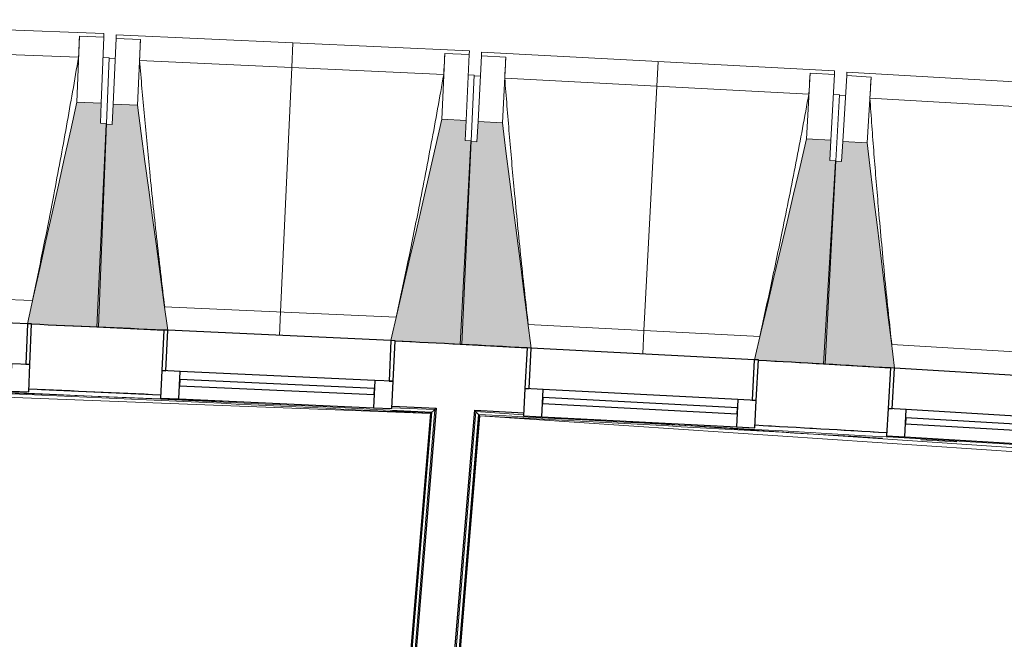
# Model space of a CAD drawing. Header units: millimetres. Extents: x -2845 to 74565, y -36590 to 13748.
# Tile 50 of 75: x 37748 to 40171, y -15003 to -13477. Entities that reach past the tile are written whole.
import ezdxf

# ---------------------------------------------------------------- set-up
doc = ezdxf.new("R2010")
doc.units = ezdxf.units.MM
for name, color, linetype, lineweight in [('A-FLOR-HRAL', 7, 'Continuous', 18), ('A-GENM', 7, 'Continuous', 18), ('A-GLAZ', 7, 'Continuous', 25), ('A-WALL', 7, 'Continuous', 25), ('I-WALL', 7, 'Continuous', 25), ('S-BEAM', 7, 'Continuous', 18)]:
    doc.layers.add(name, color=color, linetype=linetype, lineweight=lineweight)

# ---------------------------------------------------------------- blocks, each defined once
blk = doc.blocks.new('20_MUR PREFA_01 - Type 1-3119337-2021_015_1111_DCE_1_50_N0 FINI_CFA_DIS')
at = {"layer": 'A-GENM'}
for p, q in [((0, 722.1), (0, 661.4)), ((0, 661.4), (0, 58.5)), ((0, 0.7), (0, 58.5))]:
    blk.add_line(p, q, dxfattribs=at)
blk = doc.blocks.new('B02_DC_STR_rvt-1-2021_015_1111_DCE_1_50_N0 FINI_CFA_DIS')
at = {"layer": 'S-BEAM', "lineweight": 5, "true_color": 0x787878}
for points in [[(-15227.6, -14232.9), (-15207.8, -13732.4), (-15222.8, -13731.8), (-15220.8, -13681.8), (-15280.8, -13679.5), (-15402.3, -14225.3), (-15392.4, -14225.7), (-15392.4, -14226.4), (-15298.4, -14230.1)], [(-15067.1, -14241.8), (-15067.1, -14241.1), (-15057.3, -14241.1), (-15131.7, -13687.4), (-15191.7, -13684.6), (-15194, -13734.5), (-15208.9, -13733.9), (-15231.9, -14234.2), (-15071.7, -14241.6)], [(-14332.9, -14275.6), (-14309.9, -13775.2), (-14324.9, -13774.5), (-14322.6, -13724.5), (-14382.5, -13721.8), (-14507.6, -14266.8), (-14497.7, -14267.3), (-14497.7, -14268), (-14404.9, -14272.2)], [(-14172.5, -14285.5), (-14172.5, -14284.8), (-14162.7, -14284.8), (-14233.5, -13730.6), (-14293.4, -13727.5), (-14296.1, -13777.4), (-14311, -13776.6), (-14337.3, -14276.9), (-14175.5, -14285.4)], [(-13438.5, -14324), (-13412.3, -13823.8), (-13427.2, -13823), (-13424.6, -13773.1), (-13484.5, -13770), (-13613.1, -14314.2), (-13603.3, -14314.7), (-13603.3, -14315.4), (-13511.5, -14320.2)], [(-13278.2, -14335), (-13278.2, -14334.4), (-13268.4, -14334.4), (-13335.6, -13779.8), (-13395.5, -13776.3), (-13398.4, -13826.2), (-13413.4, -13825.3), (-13442.9, -14325.3), (-13279.8, -14335)]]:
    blk.add_hatch(color=8, dxfattribs=at).paths.add_polyline_path(points)
at = {"layer": 'S-BEAM'}
for p, q in [((-15214.1, -13510.8), (-16083.4, -13476.5)), ((-15274.4, -13517.5), (-15280.8, -13679.5)), ((-15274.5, -13517.7), (-15274.4, -13517.5)), ((-15274.4, -13517.5), (-15214.5, -13519.9)), ((-15214.5, -13519.9), (-15220.8, -13681.8)), ((-15214.1, -13510.8), (-15214.5, -13519.9)), ((-15191.7, -13684.6), (-15184.2, -13522.7)), ((-15184.2, -13522.7), (-15183.8, -13513.6)), ((-15184.2, -13522.7), (-15124.3, -13525.4)), ((-14314.7, -13553.6), (-15183.8, -13513.6)), ((-15276.7, -13569), (-16025.6, -13539.5)), ((-15131.7, -13687.4), (-15124.3, -13525.4)), ((-15124.3, -13525.4), (-15124.3, -13525.7)), ((-15201.4, -13570.4), (-15216.4, -13569.8)), ((-15201.4, -13570.4), (-15207.8, -13732.4)), ((-15186.5, -13572.6), (-15201.5, -13571.9)), ((-14375.1, -13559.9), (-14382.5, -13721.8)), ((-14375.1, -13559.9), (-14315.1, -13562.6)), ((-14375.1, -13560.1), (-14375.1, -13559.9)), ((-14315.1, -13562.6), (-14322.6, -13724.5)), ((-14314.7, -13553.6), (-14315.1, -13562.6)), ((-14293.4, -13727.5), (-14284.9, -13565.6)), ((-14284.9, -13565.6), (-14284.5, -13556.6)), ((-14284.9, -13565.6), (-14225, -13568.8)), ((-13415.7, -13602.2), (-14284.5, -13556.6)), ((-14233.5, -13730.6), (-14225, -13568.8)), ((-14225, -13568.8), (-14225, -13569)), ((-14377.7, -13611.4), (-15126.4, -13577)), ((-14302.5, -13613.3), (-14317.4, -13612.6)), ((-14302.5, -13613.3), (-14309.9, -13775.2)), ((-14287.6, -13615.6), (-14302.5, -13614.8)), ((-13479, -13659.6), (-14227.5, -13620.3)), ((-13476, -13608.1), (-13484.5, -13770)), ((-13476.1, -13608.3), (-13476, -13608.1)), ((-13476, -13608.1), (-13416.1, -13611.2)), ((-13416.1, -13611.2), (-13424.6, -13773.1)), ((-13415.7, -13602.2), (-13416.1, -13611.2)), ((-13395.5, -13776.3), (-13385.9, -13614.4)), ((-13385.9, -13614.4), (-13385.4, -13605.4)), ((-13385.9, -13614.4), (-13326, -13618)), ((-12516.9, -13656.7), (-13385.4, -13605.4)), ((-13335.6, -13779.8), (-13326, -13618)), ((-13326, -13618), (-13326, -13618.2)), ((-13403.8, -13662), (-13418.7, -13661.2)), ((-13403.8, -13662), (-13412.3, -13823.8)), ((-13388.9, -13664.4), (-13403.9, -13663.5)), ((-15220.8, -13681.8), (-15280.8, -13679.5)), ((-15222.8, -13731.8), (-15220.8, -13681.8)), ((-15191.7, -13684.6), (-15194, -13734.5)), ((-15131.7, -13687.4), (-15191.7, -13684.6)), ((-12580.6, -13713.6), (-13328.8, -13669.5)), ((-15208.9, -13733.9), (-15231.9, -14234.2)), ((-15227.6, -14232.9), (-15207.8, -13732.4)), ((-15207.8, -13732.4), (-15222.8, -13731.8)), ((-15194, -13734.5), (-15208.9, -13733.9)), ((-14322.6, -13724.5), (-14382.5, -13721.8)), ((-14324.9, -13774.5), (-14322.6, -13724.5)), ((-14293.4, -13727.5), (-14296.1, -13777.4)), ((-14233.5, -13730.6), (-14293.4, -13727.5)), ((-14311, -13776.6), (-14337.3, -14276.9)), ((-14332.9, -14275.6), (-14309.9, -13775.2)), ((-14309.9, -13775.2), (-14324.9, -13774.5)), ((-14296.1, -13777.4), (-14311, -13776.6)), ((-13424.6, -13773.1), (-13484.5, -13770)), ((-13427.2, -13823), (-13424.6, -13773.1)), ((-13395.5, -13776.3), (-13398.4, -13826.2)), ((-13335.6, -13779.8), (-13395.5, -13776.3)), ((-13413.4, -13825.3), (-13442.9, -14325.3)), ((-13438.5, -14324), (-13412.3, -13823.8)), ((-13412.3, -13823.8), (-13427.2, -13823)), ((-13398.4, -13826.2), (-13413.4, -13825.3)), ((-15959.9, -14145.5), (-15389.9, -14168)), ((-15064.7, -14183.4), (-14494.8, -14209.6)), ((-15392.5, -14226.4), (-15227.6, -14232.9)), ((-15231.9, -14234.2), (-15067.1, -14241.8)), ((-14169.7, -14227.1), (-13600, -14257)), ((-14497.8, -14268), (-14332.9, -14275.6)), ((-14337.3, -14276.9), (-14172.5, -14285.5)), ((-13275, -14276.6), (-12705.5, -14310.3)), ((-13603.4, -14315.4), (-13438.5, -14324)), ((-13442.9, -14325.3), (-13278.2, -14335))]:
    blk.add_line(p, q, dxfattribs=at)
at = {"layer": 'S-BEAM', "flags": 128}
for points in [[(-15276.7, -13568.8), (-15276.2, -13558.8), (-15275.8, -13548.5), (-15275.3, -13538.3), (-15274.9, -13528), (-15274.5, -13517.7)], [(-15124.3, -13525.7), (-15124.7, -13535.9), (-15125.1, -13546.2), (-15125.6, -13556.4), (-15126, -13566.7), (-15126.4, -13577)], [(-14377.7, -13611.4), (-14377.2, -13601.1), (-14376.7, -13590.9), (-14376.1, -13580.6), (-14375.6, -13570.4), (-14375.1, -13560.1)], [(-14225, -13569), (-14225.5, -13579.3), (-14226, -13589.5), (-14226.5, -13599.8), (-14227, -13610), (-14227.5, -13620.3)], [(-13479, -13659.6), (-13478.4, -13649.3), (-13477.8, -13639.1), (-13477.2, -13628.8), (-13476.7, -13618.6), (-13476.1, -13608.3)], [(-13326, -13618.2), (-13326.6, -13628.5), (-13327.2, -13638.7), (-13327.7, -13649), (-13328.3, -13659.2), (-13328.8, -13669.5)], [(-15280.8, -13679.5), (-15296, -13747.8), (-15311.2, -13816.1), (-15326.4, -13884.4), (-15341.6, -13952.7), (-15356.8, -14021), (-15372, -14089.4), (-15387.2, -14157.7), (-15402.3, -14225.3)], [(-15057.2, -14241.6), (-15066.5, -14172.9), (-15075.8, -14103.5), (-15085.1, -14034.2), (-15094.4, -13964.8), (-15103.8, -13895.4), (-15113.1, -13826.1), (-15122.4, -13756.7), (-15131.7, -13687.4)], [(-14382.5, -13721.8), (-14398.2, -13790), (-14413.8, -13858.2), (-14429.5, -13926.4), (-14445.1, -13994.7), (-14460.8, -14062.9), (-14476.4, -14131.1), (-14492.1, -14199.3), (-14507.6, -14266.8)], [(-14162.6, -14285.3), (-14171.4, -14216.6), (-14180.3, -14147.2), (-14189.1, -14077.8), (-14198, -14008.3), (-14206.9, -13938.9), (-14215.8, -13869.5), (-14224.6, -13800.1), (-14233.5, -13730.6)], [(-13484.5, -13770), (-13500.6, -13838.1), (-13516.7, -13906.2), (-13532.8, -13974.3), (-13548.9, -14042.4), (-13565, -14110.5), (-13581.1, -14178.6), (-13597.2, -14246.8), (-13613.1, -14314.2)], [(-13268.3, -14334.9), (-13276.6, -14266.2), (-13285.1, -14196.7), (-13293.5, -14127.2), (-13301.9, -14057.7), (-13310.3, -13988.2), (-13318.8, -13918.8), (-13327.2, -13849.3), (-13335.6, -13779.8)]]:
    blk.add_lwpolyline(points, dxfattribs=at)
at = {"layer": 'S-BEAM'}
for points, knots in [([(-15390, -14168), (-15381.3, -14126.6), (-15368.1, -14062.7), (-15350.8, -13976.1), (-15336.6, -13902.7), (-15321.7, -13823.6), (-15301.1, -13710.5), (-15286.3, -13625.7), (-15276.7, -13569)], [0.0183438, 0.0183438, 0.0183438, 0.0183438, 0.2222222, 0.3333333, 0.4444444, 0.5833333, 0.7222222, 1, 1, 1, 1]), ([(-15126.4, -13577), (-15122.6, -13622.8), (-15116.7, -13691.4), (-15108.2, -13782.9), (-15100.9, -13857.4), (-15092.8, -13937.4), (-15083.5, -14023.2), (-15074.1, -14105.2), (-15067.6, -14158.6), (-15064.6, -14183.4)], [0, 0, 0, 0, 0.2222222, 0.3333333, 0.4444444, 0.5833333, 0.7222222, 0.8611111, 0.9816328, 0.9816328, 0.9816328, 0.9816328]), ([(-14494.9, -14209.6), (-14485.9, -14168.3), (-14472.3, -14104.5), (-14454.5, -14017.9), (-14439.8, -13944.7), (-14424.4, -13865.7), (-14403, -13752.7), (-14387.7, -13668), (-14377.7, -13611.4)], [0.0183438, 0.0183438, 0.0183438, 0.0183438, 0.2222222, 0.3333333, 0.4444444, 0.5833333, 0.7222222, 1, 1, 1, 1]), ([(-14227.5, -13620.3), (-14224, -13666.1), (-14218.5, -13734.8), (-14210.6, -13826.4), (-14203.8, -13900.8), (-14196.2, -13981), (-14187.4, -14066.8), (-14178.6, -14148.9), (-14172.5, -14202.3), (-14169.6, -14227.1)], [0, 0, 0, 0, 0.2222222, 0.3333333, 0.4444444, 0.5833333, 0.7222222, 0.8611111, 0.9816328, 0.9816328, 0.9816328, 0.9816328]), ([(-13600.1, -14257), (-13590.8, -14215.8), (-13576.8, -14152), (-13558.5, -14065.6), (-13543.3, -13992.5), (-13527.4, -13913.6), (-13505.2, -13800.7), (-13489.3, -13716.1), (-13479, -13659.6)], [0.0183438, 0.0183438, 0.0183438, 0.0183438, 0.2222222, 0.3333333, 0.4444444, 0.5833333, 0.7222222, 1, 1, 1, 1]), ([(-13328.8, -13669.5), (-13325.6, -13715.3), (-13320.6, -13784.1), (-13313.3, -13875.7), (-13307, -13950.2), (-13299.9, -14030.3), (-13291.7, -14116.2), (-13283.4, -14198.4), (-13277.6, -14251.8), (-13274.9, -14276.7)], [0, 0, 0, 0, 0.2222222, 0.3333333, 0.4444444, 0.5833333, 0.7222222, 0.8611111, 0.9816328, 0.9816328, 0.9816328, 0.9816328])]:
    blk.add_open_spline(points, degree=3, knots=knots, dxfattribs=at)
at = {"layer": 'S-BEAM', "color": 5, "lineweight": 25, "true_color": 0x0000ff}
for p, rotation in [((-14782.4, -14254.9), 357.3684062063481), ((-13887.9, -14300.5), 356.9953398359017)]:
    blk.add_blockref('20_MUR PREFA_01 - Type 1-3119337-2021_015_1111_DCE_1_50_N0 FINI_CFA_DIS', p, dxfattribs=dict(at, rotation=rotation))
blk = doc.blocks.new('XXX_VIDE FENETRE - 550-377501-2021_015_1111_DCE_1_50_N0 FINI_CFA_DIS')
at = {"layer": 'A-GLAZ'}
for p, q in [((-285, 0), (-285, -100)), ((-275, 0), (-285, 0)), ((275, 0), (-275, 0)), ((-275, -100), (-275, 0)), ((285, 0), (275, 0)), ((275, 0), (275, -100)), ((285, -100), (285, 0)), ((-285, -100), (-275, -100)), ((-240, -100), (-285, -100)), ((-285, -100), (-285, -167.5)), ((-240, -167.5), (-240, -100)), ((240, -100), (-240, -100)), ((240, -100), (240, -167.5)), ((285, -100), (240, -100)), ((275, -100), (285, -100)), ((285, -167.5), (285, -100)), ((-285, -167.5), (-240, -167.5)), ((-240, -167.5), (240, -167.5)), ((240, -167.5), (285, -167.5))]:
    blk.add_line(p, q, dxfattribs=at)
at = {"layer": 'A-GLAZ', "color": 173, "true_color": 0x5c63b1}
for p, q in [((240, -120), (-240, -120)), ((-240, -120), (-240, -135)), ((240, -135), (240, -120)), ((-240, -135), (240, -135))]:
    blk.add_line(p, q, dxfattribs=at)
blk = doc.blocks.new('Garde-corps - Garde-corps-505471-2021_015_1111_DCE_1_50_N0 FINI_CFA_DIS')
at = {"layer": 'A-FLOR-HRAL'}
for p, q in [((-17265.9, -14326.2), (-14802.9, -14420.9)), ((-15398.8, -14386.7), (-15375, -14387.7)), ((-14407.1, -14443.2), (-14800.2, -19182.9)), ((-14399.4, -14436.5), (-14793.7, -19190.6)), ((-14505.3, -14432.4), (-14399.4, -14436.5)), ((-14505.1, -14428.2), (-14396.1, -14433.6)), ((-14504.2, -14440.1), (-14409, -14444.9)), ((-14410.7, -14446.4), (-14803.3, -19179.3)), ((-14409, -14444.9), (-14801.8, -19181.1)), ((-14410.7, -14446.4), (-14410.7, -14446.4))]:
    blk.add_line(p, q, dxfattribs=at)
at = {"layer": 'A-FLOR-HRAL', "flags": 128}
for points in [[(-23168.9, -14284.7), (-17678.6, -14320.7), (-14410.7, -14446.4)], [(-14407.1, -14443.2), (-14403.2, -14439.8), (-14399.4, -14436.5)], [(-14399.4, -14436.5), (-14399.2, -14436.4), (-14398.9, -14436.1), (-14398.5, -14435.7), (-14397.9, -14435.2), (-14397.3, -14434.7), (-14396.7, -14434.2), (-14396.1, -14433.6)], [(-14410.7, -14446.4), (-14410.7, -14446.4), (-14410.6, -14446.3), (-14410.5, -14446.2), (-14410.3, -14446), (-14410.1, -14445.8), (-14409.8, -14445.6), (-14409.6, -14445.4), (-14409.4, -14445.2), (-14409.2, -14445), (-14409, -14444.9)]]:
    blk.add_lwpolyline(points, dxfattribs=at)
at = {"layer": 'A-FLOR-HRAL'}
for radius, start, end in [(137273, 87.112212, 90.771971), (137269.6, 87.113668, 87.605372), (137283.1, 87.391274, 87.51368)]:
    blk.add_arc((-21322.9, -151541.9), radius, start, end, dxfattribs=at)
blk = doc.blocks.new('Garde-corps - Garde-corps-505703-2021_015_1111_DCE_1_50_N0 FINI_CFA_DIS')
at = {"layer": 'A-FLOR-HRAL'}
for p, q in [((-14431.3, -16043.4), (-14298.4, -14441.6)), ((-14301.2, -14438.5), (-14180.9, -14444.7)), ((-14298.4, -14441.6), (-14181.1, -14449.5)), ((-14683.5, -19190.9), (-14290.3, -14450.9)), ((-14681.7, -19189.4), (-14288.8, -14452.6)), ((-14428, -16090.3), (-14291.9, -14449.1)), ((-14290.3, -14450.9), (-14288.9, -14451)), ((-14288.8, -14452.6), (-9946.8, -14744.5)), ((-14003.6, -14461.4), (-10204.3, -14716.8)), ((-13320.6, -14492.2), (-13287.6, -14494.1)), ((-13203.2, -14511), (-13114.4, -14516.3))]:
    blk.add_line(p, q, dxfattribs=at)
at = {"layer": 'A-FLOR-HRAL', "flags": 128}
blk.add_lwpolyline([(-14291.9, -14449.1), (-14295.2, -14445.3), (-14298.4, -14441.6)], dxfattribs=at)
at = {"layer": 'A-FLOR-HRAL'}
for radius, start, end in [(137273, 85.24477, 87.064083), (137269.6, 86.648438, 87.062717), (137283.1, 86.667186, 86.779999)]:
    blk.add_arc((-21322.9, -151541.9), radius, start, end, dxfattribs=at)
for points, knots in [([(-14298.4, -14441.6), (-14298.4, -14441.6), (-14298.5, -14441.6), (-14298.5, -14441.5), (-14298.6, -14441.5), (-14298.6, -14441.4), (-14298.7, -14441.3), (-14298.8, -14441.2), (-14298.9, -14441.1), (-14299, -14441), (-14299.1, -14440.9), (-14299.2, -14440.8), (-14299.3, -14440.6), (-14299.4, -14440.5), (-14299.5, -14440.4), (-14299.6, -14440.2), (-14299.8, -14440.1), (-14299.9, -14439.9), (-14300.2, -14439.6), (-14300.7, -14439.1), (-14301, -14438.7), (-14301.2, -14438.5)], [0, 0, 0, 0, 0.071429, 0.107143, 0.142857, 0.214286, 0.25, 0.285714, 0.321429, 0.357143, 0.392857, 0.428571, 0.464286, 0.5, 0.535714, 0.571429, 0.607143, 0.642857, 0.714286, 0.857143, 1, 1, 1, 1]), ([(-14288.8, -14452.6), (-14288.8, -14452.6), (-14288.8, -14452.6), (-14288.9, -14452.5), (-14289, -14452.4), (-14289.1, -14452.3), (-14289.2, -14452.1), (-14289.4, -14452), (-14289.6, -14451.8), (-14289.8, -14451.5), (-14289.9, -14451.4), (-14290.1, -14451.1), (-14290.2, -14451), (-14290.3, -14450.9)], [0.075, 0.075, 0.075, 0.075, 0.15, 0.2125, 0.275, 0.35, 0.425, 0.5, 0.6, 0.7, 0.775, 0.85, 1, 1, 1, 1])]:
    blk.add_open_spline(points, degree=3, knots=knots, dxfattribs=at)
blk = doc.blocks.new('B02_ARC_rvt-1-2021_015_1111_DCE_1_50_N0 FINI_CFA_DIS')
at = {"layer": 'A-WALL'}
for p, q in [((-14396.1, -14433.6), (-14790.9, -19193.9)), ((-14696.3, -19201.7), (-14301.2, -14438.5))]:
    blk.add_line(p, q, dxfattribs=at)
at = {"layer": 'I-WALL', "flags": 128}
for points in [[(-14505.1, -14428.2), (-14450.6, -14430.9), (-14396.1, -14433.6)], [(-14301.2, -14438.5), (-14241, -14441.6), (-14180.9, -14444.7)]]:
    blk.add_lwpolyline(points, dxfattribs=at)
at = {"layer": 'I-WALL'}
for radius, start, end in [(137443.1, 87.391247, 87.527013), (137443.1, 87.017865, 87.153631), (137443.1, 86.644484, 86.78025), (137283.1, 87.391274, 87.526763), (137283.1, 86.644509, 86.779999)]:
    blk.add_arc((-21322.9, -151541.9), radius, start, end, dxfattribs=at)
at = {"layer": 'A-FLOR-HRAL', "lineweight": 18}
for name in ['Garde-corps - Garde-corps-505471-2021_015_1111_DCE_1_50_N0 FINI_CFA_DIS', 'Garde-corps - Garde-corps-505703-2021_015_1111_DCE_1_50_N0 FINI_CFA_DIS']:
    blk.add_blockref(name, (0, 0), dxfattribs=at)
at = {"layer": 'A-GLAZ', "lineweight": 18}
for p, rotation in [((-15677.2, -14214.5), 357.7414725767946), ((-14782.4, -14254.2), 357.3684062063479), ((-13887.9, -14299.8), 356.9953398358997), ((-12993.7, -14351.2), 356.6222734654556)]:
    blk.add_blockref('XXX_VIDE FENETRE - 550-377501-2021_015_1111_DCE_1_50_N0 FINI_CFA_DIS', p, dxfattribs=dict(at, rotation=rotation))

msp = doc.modelspace()

# ---------------------------------------------------------------- block references
at = {"lineweight": 5}
for name in ['B02_DC_STR_rvt-1-2021_015_1111_DCE_1_50_N0 FINI_CFA_DIS', 'B02_ARC_rvt-1-2021_015_1111_DCE_1_50_N0 FINI_CFA_DIS']:
    msp.add_blockref(name, (53169.3, 0), dxfattribs=at)

doc.saveas('drawing.dxf')
